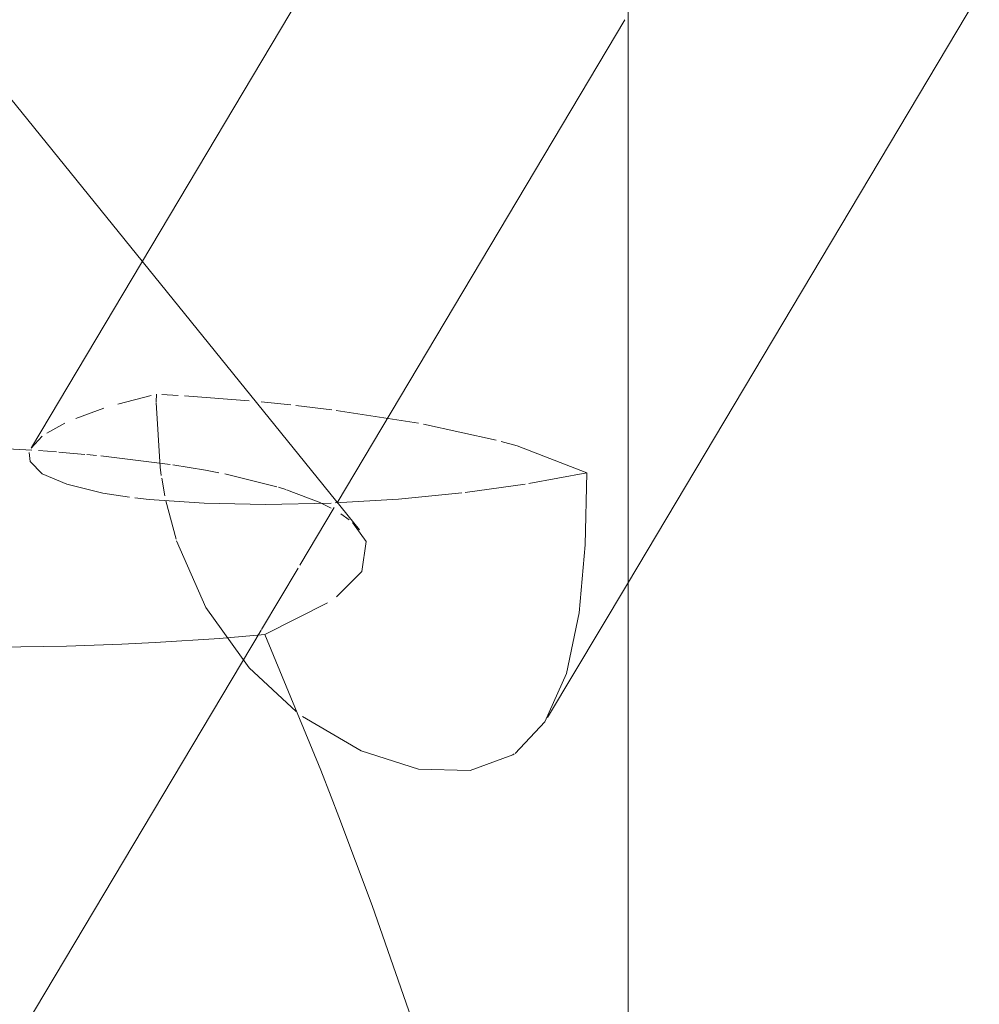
# Model space of a CAD drawing. Header units: millimetres. Extents: x -121 to 29920, y 1231 to 31888.
# Tile 101 of 106: x 9372 to 9455, y 15721 to 15806. Entities that reach past the tile are written whole.
import ezdxf

# ---------------------------------------------------------------- set-up
doc = ezdxf.new("R2010")
doc.units = ezdxf.units.MM
doc.linetypes.add('ADSK_Осевая', pattern=[700, 500, -100, 0, -100])
doc.layers.add('P-PIPE-____-CNTR', color=3, linetype='ADSK_Осевая', lineweight=20)
doc.layers.add('P-PIPE-____-OTLN', color=3, linetype='Continuous', lineweight=20)

# ---------------------------------------------------------------- blocks, each defined once
blk = doc.blocks.new('ADSK_ППР_Крестовина одноплоскостная канализационная - Одноплоскостная-V19-3D severage Left')
at = {"layer": 'P-PIPE-____-OTLN', "color": 22}
for p, q in [((-15360.103, 15627.79), (-15360.103, 15845.251)), ((-15383.183, 15761.974), (-15436.07, 15827.304)), ((-15360.166, 15757.345), (-15329.911, 15808.117))]:
    blk.add_line(p, q, dxfattribs=at)
at = {"layer": 'P-PIPE-____-OTLN', "color": 9}
for p, q in [((-15372.863, 15833.712), (-15401.924, 15784.943)), ((-15368.645, 15765.959), (-15363.66, 15766.883)), ((-15374.105, 15765.199), (-15368.963, 15765.909)), ((-15367.022, 15745.839), (-15360.166, 15757.345)), ((-15391.318, 15752.992), (-15385.935, 15755.696)), ((-15395.229, 15752.653), (-15391.318, 15752.992)), ((-15384.96, 15737.324), (-15385.615, 15739.02))]:
    blk.add_line(p, q, dxfattribs=at)
at = {"layer": 'P-PIPE-____-OTLN', "color": 10}
for p, q in [((-15401.924, 15784.943), (-15411.387, 15769.064)), ((-15401.11, 15773.534), (-15403.974, 15772.785)), ((-15400.666, 15772.999), (-15400.653, 15773.645)), ((-15398.779, 15773.534), (-15400.188, 15773.618)), ((-15392.682, 15773.072), (-15398.228, 15773.499)), ((-15389.083, 15772.717), (-15391.648, 15772.976)), ((-15405.153, 15772.434), (-15407.588, 15771.557)), ((-15385.558, 15772.301), (-15388.66, 15772.671)), ((-15378.118, 15771.158), (-15385.198, 15772.254)), ((-15408.532, 15771.148), (-15410.077, 15770.298)), ((-15371.438, 15769.696), (-15377.675, 15771.076)), ((-15410.456, 15770.033), (-15411.426, 15768.996)), ((-15409.25, 15768.676), (-15410.797, 15768.789)), ((-15406.791, 15768.47), (-15409.036, 15768.66)), ((-15405.801, 15768.377), (-15406.638, 15768.456)), ((-15399.472, 15767.611), (-15405.423, 15768.34)), ((-15396.421, 15767.105), (-15399.247, 15767.577)), ((-15395.278, 15766.889), (-15396.421, 15767.105)), ((-15399.927, 15764.918), (-15400.195, 15766.433)), ((-15390.284, 15765.679), (-15394.753, 15766.783)), ((-15389.527, 15765.445), (-15390.153, 15765.64)), ((-15386.527, 15764.299), (-15389.452, 15765.421)), ((-15405.255, 15765.149), (-15402.968, 15764.796)), ((-15398.963, 15761.168), (-15399.835, 15764.464)), ((-15385.615, 15763.843), (-15386.49, 15764.282)), ((-15384.079, 15762.844), (-15384.786, 15763.351)), ((-15400.755, 15752.287), (-15395.229, 15752.653)), ((-15414.369, 15751.905), (-15408.388, 15751.987))]:
    blk.add_line(p, q, dxfattribs=at)
for points in [[(-15400.227, 15766.643, 0), (-15400.33, 15767.369, 0), (-15400.667, 15772.933, 0)], [(-15363.66, 15766.883, 0), (-15369.626, 15769.192, 0), (-15371.009, 15769.582, 0)], [(-15411.369, 15768.827, 0), (-15416.108, 15769.076, 0), (-15426.733, 15769.291, 0)], [(-15411.571, 15768.626, 0), (-15411.504, 15767.854, 0), (-15410.469, 15766.808, 0), (-15408.36, 15765.895, 0), (-15405.255, 15765.149, 0)], [(-15402.504, 15764.738, 0), (-15401.269, 15764.599, 0), (-15396.55, 15764.264, 0), (-15391.273, 15764.157, 0), (-15385.632, 15764.281, 0)], [(-15388.645, 15746.365, 0), (-15392.684, 15750.115, 0), (-15396.407, 15755.303, 0), (-15398.916, 15761.023, 0)]]:
    blk.add_polyline3d(points, dxfattribs=at)
at = {"layer": 'P-PIPE-____-OTLN', "color": 9}
for points in [[(-15363.66, 15766.883, 0), (-15363.779, 15760.688, 0), (-15364.309, 15754.834, 0), (-15365.403, 15749.636, 0), (-15367.253, 15745.466, 0), (-15369.808, 15742.767, 0)], [(-15385.287, 15764.295, 0), (-15379.838, 15764.633, 0), (-15374.389, 15765.167, 0)], [(-15385.159, 15756.236, 0), (-15382.992, 15758.393, 0), (-15382.604, 15760.978, 0), (-15383.8, 15762.611, 0)], [(-15408.388, 15751.987, 0), (-15403.619, 15752.148, 0), (-15400.755, 15752.287, 0)], [(-15378.118, 15741.423, 0), (-15383.057, 15742.999, 0), (-15388.078, 15745.937, 0)], [(-15369.883, 15742.715, 0), (-15370.005, 15742.634, 0), (-15373.673, 15741.284, 0), (-15378.118, 15741.423, 0)]]:
    blk.add_polyline3d(points, dxfattribs=at)
at = {"layer": 'P-PIPE-____-OTLN', "color": 22}
for points in [[(-15385.615, 15739.02, 0), (-15386.521, 15741.334, 0), (-15391.318, 15752.992, 0)], [(-15374.395, 15706.55, 0), (-15378.071, 15718.098, 0), (-15382.11, 15729.697, 0), (-15384.96, 15737.324, 0)]]:
    blk.add_polyline3d(points, dxfattribs=at)

msp = doc.modelspace()

# ---------------------------------------------------------------- linework, layer by layer
at = {"layer": 'P-PIPE-____-CNTR', "color": 10}
for p, q in [((9399.776, 15764.313), (9424.51, 15805.82)), ((9396.586, 15758.959), (9399.538, 15763.913)), ((9393.278, 15753.409), (9396.422, 15758.683)), ((9369.808, 15714.023), (9393.241, 15753.345))]:
    msp.add_line(p, q, dxfattribs=at)

# ---------------------------------------------------------------- block references
at = {"layer": 'P-PIPE-____-OTLN', "color": 10}
msp.add_blockref('ADSK_ППР_Крестовина одноплоскостная канализационная - Одноплоскостная-V19-3D severage Left', (24784.892, 0), dxfattribs=at)

doc.saveas('drawing.dxf')
